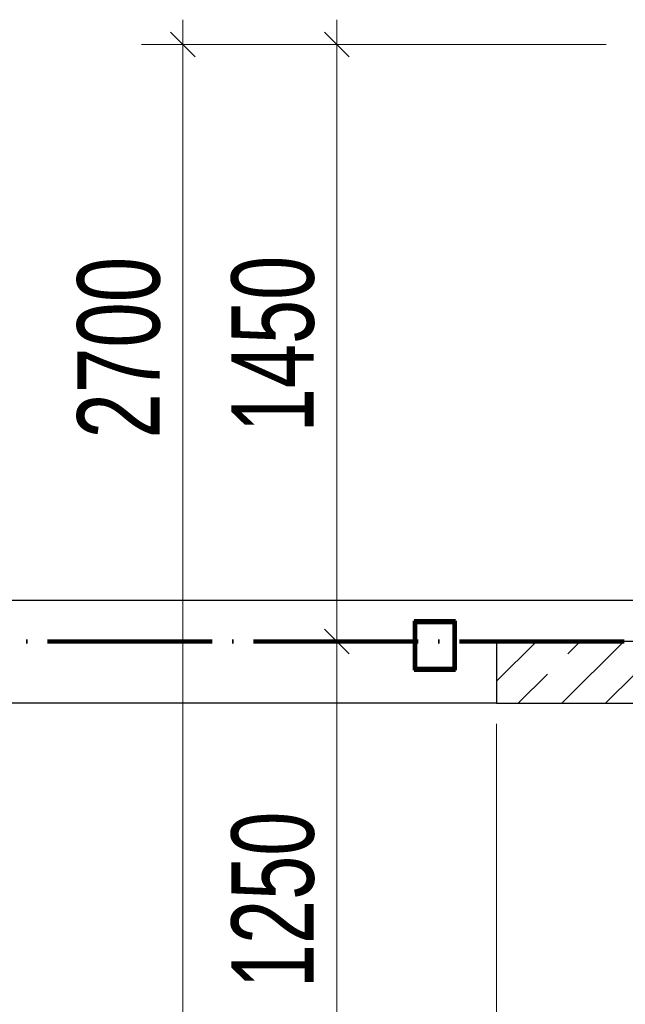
# Model space of a CAD drawing. Header units: millimetres. Extents: x 0 to 60000, y 0 to 29700.
# Tile 39 of 86: x 27793 to 29264, y 6393 to 8785. Entities that reach past the tile are written whole.
import ezdxf

# ---------------------------------------------------------------- set-up
doc = ezdxf.new("R2010")
doc.units = ezdxf.units.MM
for name, pattern in [('ALL_S16', [170, 100, -70]), ('STRICHPUNKT2_S11', [500, 400, -50, 0, -50]), ('STRICHPUNKT2_S5', [1100, 800, -100, 100, -100])]:
    doc.linetypes.add(name, pattern=pattern)
for name, color, linetype, lineweight in [('AS_Belki', 7, 'Continuous', 25), ('Ogólne', 7, 'Continuous', 25), ('Osie', 30, 'STRICHPUNKT2_S5', 18), ('Standard', 7, 'Continuous', 25), ('Ściana nośna', 7, 'Continuous', 70)]:
    doc.layers.add(name, color=color, linetype=linetype, lineweight=lineweight)
doc.styles.add('ARIAL', font='ARIAL.TTF')

msp = doc.modelspace()

# ---------------------------------------------------------------- linework, layer by layer
at = {"layer": 'AS_Belki', "color": 30, "linetype": 'Continuous', "lineweight": 70, "transparency": 33554687}
for p, q in [((28751.5, 7324.8), (28751.5, 7204.8)), ((28851.5, 7324.8), (28751.5, 7324.8)), ((28755.5, 7208.8), (28755.5, 7320.8)), ((28755.5, 7320.8), (28847.5, 7320.8)), ((28847.5, 7320.8), (28847.5, 7208.8)), ((28851.5, 7204.8), (28851.5, 7324.8)), ((28751.5, 7204.8), (28851.5, 7204.8)), ((28847.5, 7208.8), (28755.5, 7208.8))]:
    msp.add_line(p, q, dxfattribs=at)
at = {"layer": 'Ogólne', "color": 4, "linetype": 'Continuous', "lineweight": 13, "transparency": 33554687}
for p, q in [((28189.5, 8724.8), (28189.5, 8784.8)), ((28563.9, 8724.8), (28563.9, 8784.8)), ((28219.5, 8694.8), (28159.5, 8754.8)), ((28593.9, 8694.8), (28533.9, 8754.8)), ((28189.5, 8724.8), (28089.5, 8724.8)), ((28189.5, 8724.8), (28289.5, 8724.8)), ((28189.5, 8724.8), (29218, 8724.8)), ((28563.9, 8724.8), (28463.9, 8724.8)), ((28563.9, 8724.8), (28663.9, 8724.8)), ((28563.9, 7274.8), (28563.9, 8724.8)), ((28593.9, 7244.8), (28533.9, 7304.8)), ((28563.9, 7274.8), (28463.9, 7274.8)), ((28563.9, 7274.8), (28663.9, 7274.8)), ((28951.5, 5542.6), (28951.5, 7074.8))]:
    msp.add_line(p, q, dxfattribs=at)
for points in [[(28189.5, 6024.8), (28189.5, 7653.9), (28189.5, 7653.9), (28189.5, 8724.8)], [(28563.9, 6024.8), (28563.9, 6321.1), (28563.9, 6321.1), (28563.9, 7274.8)]]:
    msp.add_lwpolyline(points, dxfattribs=at)
at = {"layer": 'Osie', "color": 1, "linetype": 'STRICHPUNKT2_S11', "lineweight": 140, "transparency": 33554687}
msp.add_line((3356, 7274.8), (44814, 7274.8), dxfattribs=at)
at = {"layer": 'Standard', "color": 3, "linetype": 'Continuous', "lineweight": 25, "transparency": 33554687}
for p, q in [((24310, 7374.8), (29943, 7374.8)), ((28951.5, 7124.8), (25301.5, 7124.8))]:
    msp.add_line(p, q, dxfattribs=at)
at = {"layer": 'Ściana nośna', "color": 8, "linetype": 'Continuous', "lineweight": 35, "transparency": 33554687}
for p, q in [((28951.5, 7178.2), (29048.1, 7274.8)), ((29110.2, 7124.8), (29260.2, 7274.8))]:
    msp.add_line(p, q, dxfattribs=at)
at = {"layer": 'Ściana nośna', "color": 3, "linetype": 'Continuous', "lineweight": 25, "transparency": 33554687}
for p, q in [((28951.5, 7274.8), (28951.5, 7124.8)), ((29943, 7274.8), (28951.5, 7274.8)), ((28951.5, 7124.8), (29943, 7124.8))]:
    msp.add_line(p, q, dxfattribs=at)
at = {"layer": 'Ściana nośna', "color": 8, "linetype": 'ALL_S16', "lineweight": 35, "transparency": 33554687}
for p, q in [((29004.1, 7124.8), (29154.1, 7274.8)), ((29216.3, 7124.8), (29366.3, 7274.8))]:
    msp.add_line(p, q, dxfattribs=at)

# ---------------------------------------------------------------- texts
at = {"layer": 'Ogólne', "color": 3, "linetype": 'Continuous', "lineweight": 25, "transparency": 33554687, "char_height": 200, "attachment_point": 7, "rotation": 90, "style": 'ARIAL'}
for s, insert, width in [('\\W0.71;2700', (28136.1, 7767.6), 514.957), ('\\W0.69;1450', (28510.4, 7782.6), 513.243), ('\\W0.69;1250', (28510.4, 6432.6), 513.243)]:
    msp.add_mtext(s, dxfattribs=dict(at, insert=insert, width=width))

doc.saveas('drawing.dxf')
